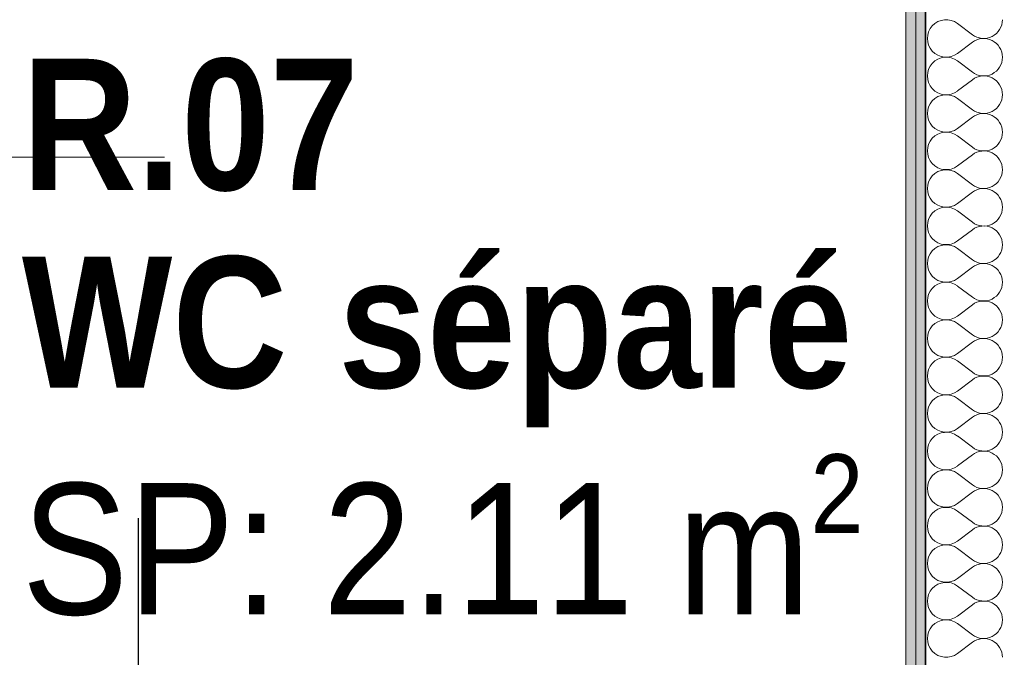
# Model space of a CAD drawing. Header units: centimetres. Extents: x -7.1 to 26.5, y -14.7 to 18.1.
# Tile 80 of 186: x 7.2 to 8.7, y 2.6 to 3.5. Entities that reach past the tile are written whole.
import ezdxf

# ---------------------------------------------------------------- set-up
doc = ezdxf.new("R2010")
doc.units = ezdxf.units.CM
doc.header["$LTSCALE"] = 10
doc.header["$PDMODE"] = 65
doc.linetypes.add('AUSGEZOGEN', pattern=[0])
for name, color, linetype in [('XR$1$003 Modèles de projet', 7, 'Continuous'), ('XR$1$015 Murs intérieurs', 7, 'Continuous'), ('XR$1$015 Murs intérieurs – Lignes de séparation des couches', 7, 'Continuous'), ('XR$1$080 Définition des locaux – Contour', 7, 'Continuous'), ('XR$2$080 Définition des locaux – Texte', 7, 'Continuous'), ('XR$2$105 Cotations100', 7, 'Continuous'), ('XR$3$015 Murs intérieurs – Hachures des composants', 7, 'Continuous')]:
    doc.layers.add(name, color=color, linetype=linetype)
doc.styles.add('ARIAL', font='arial.ttf')
doc.dimstyles.new('DIMSTYLE_3', dxfattribs={"dimtxt": 0.2, "dimasz": 0.3, "dimexe": 0, "dimexo": 0, "dimgap": 0.1, "dimtad": 2, "dimrnd": 0.005, "dimzin": 4, "dimdsep": 46, "dimtxsty": 'ARIAL', "dimblk1": 'ALL_ML_STRICH', "dimblk2": 'ALL_ML_STRICH', "dimsah": 1, "dimcen": 0, "dimclrd": 7, "dimclre": 7, "dimclrt": 7, "dimadec": 0, "dimazin": 0, "dimtfac": 1, "dimtdec": 0, "dimtix": 1, "dimtmove": 2, "dimatfit": 3, "dimfxl": 0, "dimtzin": 0, "dimlwd": 0, "dimlwe": 18, "dimarcsym": 0})

# ---------------------------------------------------------------- blocks, each defined once
blk = doc.blocks.new('ALL_ML_STRICH')
at = {"color": 0, "linetype": 'ByBlock', "lineweight": -2}
for p, q in [((0, -0.5), (0, 0.5)), ((-0.3, -0.3), (0.3, 0.3)), ((-1, 0), (0.5, 0))]:
    blk.add_line(p, q, dxfattribs=at)
blk = doc.blocks.new('*D158')
at = {"layer": 'DEFPOINTS', "color": 7, "linetype": 'AUSGEZOGEN', "lineweight": 18, "transparency": 16777216}
for p in [(6.2718, 2.513), (7.3918, 2.4914), (6.2718, 2.0461)]:
    blk.add_point(p, dxfattribs=at)
at = {"layer": 'XR$2$105 Cotations100', "color": 7, "linetype": 'AUSGEZOGEN', "lineweight": -2, "transparency": 16777216}
for p, q in [((6.2718, 2.7835), (6.2718, 2.0461)), ((7.3918, 2.7835), (7.3918, 2.0461)), ((6.2718, 2.0461), (7.3918, 2.0461))]:
    blk.add_line(p, q, dxfattribs=at)
at = {"layer": 'XR$2$105 Cotations100', "color": 7, "linetype": 'AUSGEZOGEN', "lineweight": 18, "transparency": 16777216, "xscale": 0.3, "yscale": 0.3, "zscale": 0.3, "rotation": 180}
blk.add_blockref('ALL_ML_STRICH', (6.2718, 2.0461), dxfattribs=at)
at = {"layer": 'XR$2$105 Cotations100', "color": 7, "linetype": 'AUSGEZOGEN', "lineweight": 18, "transparency": 16777216, "xscale": 0.3, "yscale": 0.3, "zscale": 0.3}
blk.add_blockref('ALL_ML_STRICH', (7.3918, 2.0461), dxfattribs=at)
at = {"layer": 'XR$2$105 Cotations100', "color": 7, "linetype": 'AUSGEZOGEN', "lineweight": 18, "transparency": 16777216, "insert": (6.8441, 2.2461), "char_height": 0.2, "width": 0.64, "attachment_point": 5, "style": 'ARIAL'}
blk.add_mtext('\\W0.80;\\A1;{\\A1;{1.12\\H0.132000;\\S^ ;}}', dxfattribs=at)
blk = doc.blocks.new('*D159')
at = {"layer": 'DEFPOINTS', "color": 7, "linetype": 'AUSGEZOGEN', "lineweight": 18, "transparency": 16777216}
for p in [(7.3918, 2.4914), (8.5618, 2.1111), (7.3918, 2.0461)]:
    blk.add_point(p, dxfattribs=at)
at = {"layer": 'XR$2$105 Cotations100', "color": 7, "linetype": 'AUSGEZOGEN', "lineweight": -2, "transparency": 16777216}
for p, q in [((7.3918, 2.7835), (7.3918, 2.0461)), ((7.3918, 2.0461), (8.5618, 2.0461)), ((8.5618, 2.0461), (8.5618, 2.0461))]:
    blk.add_line(p, q, dxfattribs=at)
at = {"layer": 'XR$2$105 Cotations100', "color": 7, "linetype": 'AUSGEZOGEN', "lineweight": 18, "transparency": 16777216, "xscale": 0.3, "yscale": 0.3, "zscale": 0.3, "rotation": 180}
blk.add_blockref('ALL_ML_STRICH', (7.3918, 2.0461), dxfattribs=at)
at = {"layer": 'XR$2$105 Cotations100', "color": 7, "linetype": 'AUSGEZOGEN', "lineweight": 18, "transparency": 16777216, "xscale": 0.3, "yscale": 0.3, "zscale": 0.3}
blk.add_blockref('ALL_ML_STRICH', (8.5618, 2.0461), dxfattribs=at)
at = {"layer": 'XR$2$105 Cotations100', "color": 7, "linetype": 'AUSGEZOGEN', "lineweight": 18, "transparency": 16777216, "insert": (7.9883, 2.2461), "char_height": 0.2, "width": 0.64, "attachment_point": 5, "style": 'ARIAL'}
blk.add_mtext('\\W0.80;\\A1;{\\A1;{1.17\\H0.132000;\\S^ ;}}', dxfattribs=at)
blk = doc.blocks.new('COMPLEXOBJECT_145')
at = {"layer": 'XR$3$015 Murs intérieurs – Hachures des composants', "color": 8, "linetype": 'AUSGEZOGEN', "lineweight": 13, "transparency": 33554687}
for p, q in [((8.6403, 3.5371), (8.6632, 3.52)), ((8.6403, 3.4914), (8.6632, 3.5086)), ((8.6403, 3.48), (8.6632, 3.4629)), ((8.6403, 3.4343), (8.6632, 3.4514)), ((8.6403, 3.4229), (8.6632, 3.4057)), ((8.6403, 3.3771), (8.6632, 3.3943)), ((8.6403, 3.3657), (8.6632, 3.3486)), ((8.6403, 3.32), (8.6632, 3.3371)), ((8.6403, 3.3086), (8.6632, 3.2914)), ((8.6403, 3.2629), (8.6632, 3.28)), ((8.6403, 3.2514), (8.6632, 3.2343)), ((8.6403, 3.2057), (8.6632, 3.2229)), ((8.6403, 3.1943), (8.6632, 3.1771)), ((8.6403, 3.1486), (8.6632, 3.1657)), ((8.6403, 3.1371), (8.6632, 3.12)), ((8.6403, 3.0914), (8.6632, 3.1086)), ((8.6403, 3.08), (8.6632, 3.0629)), ((8.6403, 3.0343), (8.6632, 3.0514)), ((8.6403, 3.0229), (8.6632, 3.0057)), ((8.6403, 2.9771), (8.6632, 2.9943)), ((8.6403, 2.9657), (8.6632, 2.9486)), ((8.6403, 2.92), (8.6632, 2.9371)), ((8.6403, 2.9086), (8.6632, 2.8914)), ((8.6403, 2.8629), (8.6632, 2.88)), ((8.6403, 2.8514), (8.6632, 2.8343)), ((8.6403, 2.8057), (8.6632, 2.8229)), ((8.6403, 2.7943), (8.6632, 2.7771)), ((8.6403, 2.7486), (8.6632, 2.7657)), ((8.6403, 2.7371), (8.6632, 2.72)), ((8.6403, 2.6914), (8.6632, 2.7086)), ((8.6403, 2.68), (8.6632, 2.6629)), ((8.6403, 2.6343), (8.6632, 2.6514)), ((8.6403, 2.6229), (8.6632, 2.6057)), ((8.6403, 2.5771), (8.6632, 2.5943))]:
    blk.add_line(p, q, dxfattribs=at)
for centre, start, end in [((8.6232, 3.5143), 53.1301, 306.8699), ((8.6803, 3.5429), 233.1301, 0), ((8.6803, 3.4857), 0, 126.8699), ((8.6232, 3.4571), 53.1301, 306.8699), ((8.6803, 3.4857), 233.1301, 0), ((8.6803, 3.4286), 0, 126.8699), ((8.6232, 3.4), 53.1301, 306.8699), ((8.6803, 3.4286), 233.1301, 0), ((8.6803, 3.3714), 0, 126.8699), ((8.6232, 3.3429), 53.1301, 306.8699), ((8.6803, 3.3714), 233.1301, 0), ((8.6803, 3.3143), 0, 126.8699), ((8.6232, 3.2857), 53.1301, 306.8699), ((8.6803, 3.3143), 233.1301, 0), ((8.6803, 3.2571), 0, 126.8699), ((8.6232, 3.2286), 53.1301, 306.8699), ((8.6803, 3.2571), 233.1301, 0), ((8.6803, 3.2), 0, 126.8699), ((8.6232, 3.1714), 53.1301, 306.8699), ((8.6803, 3.2), 233.1301, 0), ((8.6803, 3.1429), 0, 126.8699), ((8.6232, 3.1143), 53.1301, 306.8699), ((8.6803, 3.1429), 233.1301, 0), ((8.6803, 3.0857), 0, 126.8699), ((8.6232, 3.0571), 53.1301, 306.8699), ((8.6803, 3.0857), 233.1301, 0), ((8.6803, 3.0286), 0, 126.8699), ((8.6232, 3), 53.1301, 306.8699), ((8.6803, 3.0286), 233.1301, 0), ((8.6803, 2.9714), 0, 126.8699), ((8.6232, 2.9429), 53.1301, 306.8699), ((8.6803, 2.9714), 233.1301, 0), ((8.6803, 2.9143), 0, 126.8699), ((8.6232, 2.8857), 53.1301, 306.8699), ((8.6803, 2.9143), 233.1301, 0), ((8.6803, 2.8571), 0, 126.8699), ((8.6232, 2.8286), 53.1301, 306.8699), ((8.6803, 2.8571), 233.1301, 0), ((8.6803, 2.8), 0, 126.8699), ((8.6232, 2.7714), 53.1301, 306.8699), ((8.6803, 2.8), 233.1301, 0), ((8.6803, 2.7429), 0, 126.8699), ((8.6232, 2.7143), 53.1301, 306.8699), ((8.6803, 2.7429), 233.1301, 0), ((8.6803, 2.6857), 0, 126.8699), ((8.6232, 2.6571), 53.1301, 306.8699), ((8.6803, 2.6857), 233.1301, 0), ((8.6803, 2.6286), 0, 126.8699), ((8.6232, 2.6), 53.1301, 306.8699), ((8.6803, 2.6286), 233.1301, 0), ((8.6803, 2.5714), 0, 126.8699)]:
    blk.add_arc(centre, 0.0286, start, end, dxfattribs=at)

msp = doc.modelspace()

# ---------------------------------------------------------------- hatches: boundary and pattern name
at = {"layer": 'XR$3$015 Murs intérieurs – Hachures des composants', "linetype": 'AUSGEZOGEN', "lineweight": 13, "true_color": 0x202020, "transparency": 33554687}
for points in [[(8.5618, 6.2235), (8.5618, -3.6465), (8.5768, -3.6465), (8.5768, 6.2235)], [(8.5768, 6.2085), (8.5768, -3.6465), (8.5918, -3.6465), (8.5918, 6.2085)]]:
    msp.add_hatch(color=250, dxfattribs=at).paths.add_polyline_path(points)

# ---------------------------------------------------------------- linework, layer by layer
at = {"layer": 'XR$1$003 Modèles de projet', "color": 254, "linetype": 'AUSGEZOGEN', "lineweight": 13, "transparency": 33554687}
msp.add_line((6.2318, 3.3335), (7.4318, 3.3335), dxfattribs=at)
at = {"layer": 'XR$1$015 Murs intérieurs', "color": 7, "linetype": 'AUSGEZOGEN', "lineweight": 18, "transparency": 33554687}
msp.add_line((8.5618, 6.2385), (8.5618, -3.6465), dxfattribs=at)
at = {"layer": 'XR$1$015 Murs intérieurs – Lignes de séparation des couches', "color": 7, "linetype": 'AUSGEZOGEN', "lineweight": 18, "transparency": 33554687}
msp.add_line((8.5768, 6.2085), (8.5768, -3.6465), dxfattribs=at)
at = {"layer": 'XR$1$015 Murs intérieurs – Lignes de séparation des couches', "color": 7, "linetype": 'AUSGEZOGEN', "lineweight": 35, "transparency": 33554687}
msp.add_line((8.5918, 6.0885), (8.5918, -3.6465), dxfattribs=at)
at = {"layer": 'XR$1$080 Définition des locaux – Contour', "color": 8, "linetype": 'AUSGEZOGEN', "lineweight": 13, "transparency": 33554687}
msp.add_lwpolyline([(8.5618, -3.6456), (8.5618, 3.5835), (7.4318, 3.5835), (6.2318, 3.5835), (2.2818, 3.5835), (2.2818, -3.6456), (8.5618, -3.6456)], close=True, dxfattribs=at)

# ---------------------------------------------------------------- block references
at = {"layer": 'XR$3$015 Murs intérieurs – Hachures des composants', "color": 8, "linetype": 'AUSGEZOGEN', "lineweight": 13, "transparency": 33554687}
msp.add_blockref('COMPLEXOBJECT_145', (0, 0), dxfattribs=at)

# ---------------------------------------------------------------- texts
at = {"layer": 'XR$2$080 Définition des locaux – Texte', "color": 7, "linetype": 'AUSGEZOGEN', "transparency": 33554687, "insert": (7.2145, 3.4833), "char_height": 0.2, "width": 1.356441, "attachment_point": 1, "line_spacing_factor": 0.903614, "style": 'ARIAL'}
msp.add_mtext('\\A1;{\\fArial|b1|i0|c162|p34;\\W0.86957;R.07}\\P{\\fArial|b1|i0|c162|p34;\\W0.86957;WC} {\\fArial|b1|i0|c162|p34;\\W0.86957;séparé}\\P{\\W0.86957;SP: 2.11 m\\H0.6x;\\S2^ ;}', dxfattribs=at)

# ---------------------------------------------------------------- dimensions: what is measured, and where the dimension line sits
at = {"layer": 'XR$2$105 Cotations100', "color": 7, "linetype": 'AUSGEZOGEN', "lineweight": 18, "transparency": 33554687}
for base, p1, p2, picture, middle in [((7.3918, 2.0461), (6.2718, 2.7835), (7.3918, 2.7835), '*D158', (6.8441, 2.2461)), ((8.5618, 2.0461), (7.3918, 2.7835), (8.5618, 2.0461), '*D159', (7.9883, 2.2461))]:
    dim = msp.add_linear_dim(base=base, p1=p1, p2=p2, dimstyle='DIMSTYLE_3', override={"dimpost": '<>', "dimclrd": 7, "dimclre": 7, "dimclrt": 7, "dimlwd": 0, "dimlwe": 18}, dxfattribs=at)
    dim.commit()
    dim.dimension.update_dxf_attribs({"geometry": picture, "text_midpoint": middle, "dimtype": 160})

doc.saveas('drawing.dxf')
